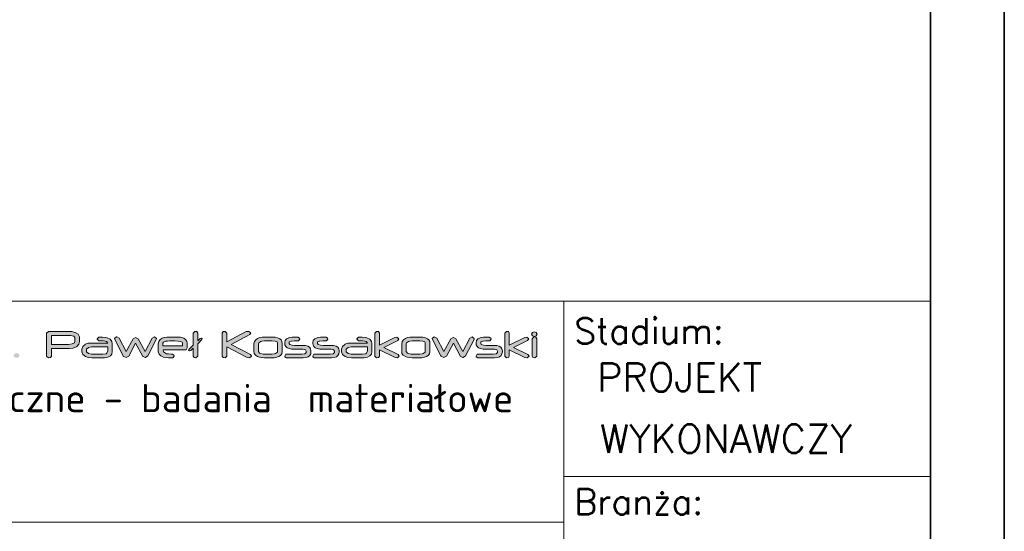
# Model space of a CAD drawing. Header units: millimetres. Extents: x -176817 to 571382, y -58489 to 156123.
# Tile 88 of 256: x -143953 to -142618, y 91809 to 92503. Entities that reach past the tile are written whole.
import ezdxf
from ezdxf.enums import TextEntityAlignment as Align

# ---------------------------------------------------------------- set-up
doc = ezdxf.new("R2010")
doc.units = ezdxf.units.MM
doc.header["$LTSCALE"] = 0.2
doc.layers.get('0').update_dxf_attribs({"lineweight": 13})
for name, color, linetype, lineweight in [('-AAA Kontur', 7, 'Continuous', 35), ('Prz', 5, 'Continuous', 13), ('SIATKA', 5, 'Continuous', 13), ('TABELA', 7, 'Continuous', 13)]:
    doc.layers.add(name, color=color, linetype=linetype, lineweight=lineweight)
doc.styles.add('Annotative', font='txt')
doc.styles.add('ROMANS', font='romans.shx')

# ---------------------------------------------------------------- blocks, each defined once
blk = doc.blocks.new('structure pro')
h = blk.add_hatch(color=7)
h.dxf.hatch_style = 1
h.paths.add_polyline_path([(739.2, 22.6), (739.7, 24.1), (741.8, 25.2), (745.2, 25.6), (748.1, 25.6), (749.3, 27.4), (749.2, 28.6), (747.4, 29.9), (747.1, 29.9), (743.8, 29.7), (741, 29.4), (738.8, 28.9), (738.3, 28.6), (736, 27.2), (734.6, 25.2), (734.1, 22.6), (734.1, 8.3), (734.1, 7.8), (735.9, 6.3), (738.2, 6.5), (739.2, 8.3)])
h.paths.add_polyline_path([(553.3, 43.3), (550.3, 45.3), (549.9, 45.3), (544.2, 45.2), (539.6, 44.6), (536, 43.6), (535.1, 43.4), (531.2, 41), (528.9, 37.6), (528.1, 33.2), (528.1, 9.5), (528.2, 8.4), (531.2, 6.2), (535, 6.5), (536.7, 9.4), (536.7, 33.2), (537.6, 35.8), (540.9, 37.6), (546.6, 38.2), (551.4, 38.3), (553.5, 41.3)])
h.paths.add_polyline_path([(115.8, 43.3), (112.8, 45.3), (112.4, 45.3), (106.8, 45.2), (102.1, 44.6), (98.5, 43.6), (97.7, 43.4), (93.8, 41), (91.4, 37.6), (90.6, 33.2), (90.6, 9.5), (90.7, 8.4), (93.7, 6.2), (97.4, 6.5), (99.2, 9.4), (99.2, 33.2), (100.1, 35.8), (103.5, 37.6), (109.2, 38.2), (113.9, 38.3), (116, 41.3)])
h.paths.add_polyline_path([(1436.8, 35.1), (1434.6, 35.7), (1432.3, 35.1), (1431.2, 33.1), (1432.3, 31.1), (1434.6, 30.5), (1436.8, 31.1), (1437.9, 33.1)])
h.paths.add_polyline_path([(1436.1, 29.7), (1433.9, 30), (1432, 28), (1432, 8.3), (1433, 6.6), (1435.3, 6.3), (1437.2, 8.3), (1437.2, 28)])
h.paths.add_polyline_path([(1405.3, 36.1), (1403.1, 36.2), (1401.2, 34.3), (1401.2, 8.3), (1403.1, 6.3), (1405.3, 6.6), (1406.3, 8.3), (1406.3, 15.5), (1424, 6.6), (1426.5, 6.3), (1428.6, 8.1), (1427.3, 10), (1411.1, 18.1), (1426.9, 26.1), (1428.3, 27.9), (1426.1, 29.7), (1423.7, 29.5), (1406.3, 20.8), (1406.3, 34.3)])
h.paths.add_polyline_path([(1385.4, 28.6), (1383.6, 29.9), (1380.4, 29.8), (1377.9, 29.7), (1377.1, 29.7), (1374.5, 29.4), (1373.4, 29), (1370.7, 27.9), (1369.1, 26.1), (1368.7, 23.9), (1368.7, 22.6), (1368.8, 21), (1369.8, 19.2), (1371.3, 17.8), (1373.6, 16.9), (1376.6, 16.3), (1380.2, 16.1), (1388.6, 16.1), (1389.1, 16.1), (1392.1, 15.5), (1393, 14), (1393, 13.1), (1392.9, 12.5), (1391.4, 11.1), (1388.2, 10.7), (1370.7, 10.7), (1369.8, 10.5), (1368.7, 8.3), (1368.8, 7.7), (1370.7, 6.3), (1388.1, 6.3), (1389.6, 6.4), (1392.8, 6.8), (1395.2, 7.7), (1397, 9), (1398, 10.8), (1398.4, 13.1), (1398.4, 14.2), (1398.4, 14.4), (1398, 16.6), (1396.8, 18.3), (1394.9, 19.5), (1392.2, 20.2), (1388.9, 20.5), (1380.3, 20.5), (1377.1, 20.7), (1374.6, 21.4), (1373.9, 22.6), (1373.9, 23.9), (1373.9, 24.3), (1376.4, 25.4), (1376.7, 25.4), (1379.9, 25.5), (1383.6, 25.5), (1384.2, 25.6), (1385.6, 27.4)])
h.paths.add_polyline_path([(1324.3, 28.8), (1321.5, 30), (1321.5, 30), (1319.2, 28.3), (1319.5, 27.1), (1328.8, 8.5), (1329.1, 8.1), (1332.1, 6.7), (1332.4, 6.7), (1335.2, 8.4), (1343, 22.8), (1350.6, 8.5), (1350.7, 8.3), (1353.7, 6.8), (1354, 6.8), (1356.8, 8.5), (1366.4, 27.1), (1366.7, 28.3), (1366.7, 28.4), (1364.3, 30), (1361.6, 28.8), (1353.7, 13.5), (1345.9, 27.8), (1345.9, 27.9), (1343, 29.5), (1342.8, 29.5), (1340, 27.8), (1332.2, 13.5)])
h.paths.add_polyline_path([(1308.6, 29.7), (1305.1, 29.9), (1296.5, 29.9), (1294, 29.7), (1291.2, 29.2), (1288.8, 28.3), (1286.6, 26.9), (1285.1, 24.8), (1284.6, 22.4), (1284.6, 13.6), (1284.9, 11.4), (1286.4, 9.4), (1288.8, 7.8), (1290.8, 7.1), (1293.6, 6.6), (1296.5, 6.3), (1305.1, 6.3), (1307.5, 6.5), (1310.3, 7), (1312.6, 7.8), (1314.6, 9), (1316, 11.1), (1316.6, 13.6), (1316.6, 22.4), (1316.6, 22.4), (1316.3, 24.7), (1315.3, 26.6), (1313.7, 28), (1311.5, 29)])
h.paths.add_polyline_path([(1296.6, 25.5), (1305, 25.5), (1308.4, 25.2), (1310.6, 24.3), (1311.3, 22.8), (1311.3, 13.6), (1311.2, 12.9), (1308.8, 11.3), (1307.8, 11.1), (1305, 10.7), (1296.6, 10.7), (1295.1, 10.7), (1292.4, 11.2), (1291, 11.8), (1289.7, 13.6), (1289.7, 22.4), (1290, 23.4), (1292.3, 25), (1293.7, 25.3)], flags=16)
h.paths.add_polyline_path([(1258.5, 36.1), (1256.3, 36.2), (1254.4, 34.3), (1254.4, 8.3), (1256.3, 6.3), (1258.5, 6.6), (1259.5, 8.3), (1259.5, 15.5), (1277.2, 6.6), (1279.7, 6.3), (1281.8, 8.1), (1280.5, 10), (1264.3, 18.1), (1280.2, 26.1), (1281.5, 27.9), (1279.3, 29.7), (1276.9, 29.5), (1259.5, 20.8), (1259.5, 34.3)])
h.paths.add_polyline_path([(1240.1, 29.7), (1235.9, 29.9), (1233.9, 27.9), (1233.9, 27.6), (1235.9, 25.5), (1237, 25.5), (1237.3, 25.5), (1238.1, 25.6), (1238.8, 25.6), (1240.6, 25.5), (1244.3, 24.8), (1245.8, 23.1), (1227.5, 23.1), (1223.6, 22.8), (1220.5, 21.7), (1220.3, 21.6), (1217.6, 19.3), (1216.7, 16.2), (1216.7, 13.2), (1216.7, 13), (1217.7, 10.1), (1220.7, 7.8), (1223.9, 6.7), (1227.7, 6.3), (1240.3, 6.3), (1242.1, 6.4), (1246, 7), (1248.7, 8.5), (1250.4, 10.6), (1250.9, 13.4), (1250.9, 22.7), (1250.5, 25), (1248.7, 27.4), (1245.3, 29), (1243.6, 29.4)])
h.paths.add_polyline_path([(1240.4, 10.7), (1227.5, 10.7), (1224.2, 11.2), (1221.9, 13.3), (1221.9, 16.2), (1224.1, 18.2), (1227.5, 18.8), (1245.8, 18.8), (1245.8, 17.9), (1245.8, 16.7), (1245.8, 15.5), (1245.8, 14.7), (1245.8, 14.1), (1244.3, 11.3), (1244.1, 11.1)], flags=16)
h.paths.add_polyline_path([(1200.9, 28.6), (1199.1, 29.9), (1196, 29.8), (1193.5, 29.7), (1192.7, 29.7), (1190, 29.4), (1188.9, 29), (1186.3, 27.9), (1184.7, 26.1), (1184.2, 23.9), (1184.2, 22.6), (1184.4, 21), (1185.3, 19.2), (1186.9, 17.8), (1189.1, 16.9), (1192.1, 16.3), (1195.7, 16.1), (1204.1, 16.1), (1204.6, 16.1), (1207.6, 15.5), (1208.5, 14), (1208.5, 13.1), (1208.5, 12.5), (1207, 11.1), (1203.7, 10.7), (1186.2, 10.7), (1185.3, 10.5), (1184.3, 8.3), (1184.3, 7.7), (1186.2, 6.3), (1203.7, 6.3), (1205.2, 6.4), (1208.3, 6.8), (1210.8, 7.7), (1212.5, 9), (1213.6, 10.8), (1214, 13.1), (1214, 14.2), (1214, 14.4), (1213.5, 16.6), (1212.3, 18.3), (1210.4, 19.5), (1207.7, 20.2), (1204.4, 20.5), (1195.8, 20.5), (1192.7, 20.7), (1190.2, 21.4), (1189.4, 22.6), (1189.4, 23.9), (1189.4, 24.3), (1191.9, 25.4), (1192.2, 25.4), (1195.4, 25.5), (1199.1, 25.5), (1199.7, 25.6), (1201.1, 27.4)])
h.paths.add_polyline_path([(1169.1, 28.6), (1167.3, 29.9), (1164.2, 29.8), (1161.6, 29.7), (1160.9, 29.7), (1158.2, 29.4), (1157.1, 29), (1154.4, 27.9), (1152.8, 26.1), (1152.4, 23.9), (1152.4, 22.6), (1152.5, 21), (1153.5, 19.2), (1155, 17.8), (1157.3, 16.9), (1160.2, 16.3), (1163.9, 16.1), (1172.3, 16.1), (1172.7, 16.1), (1175.7, 15.5), (1176.7, 14), (1176.7, 13.1), (1176.6, 12.5), (1175.2, 11.1), (1171.9, 10.7), (1154.3, 10.7), (1153.5, 10.5), (1152.5, 8.3), (1152.5, 7.7), (1154.3, 6.3), (1171.9, 6.3), (1173.3, 6.4), (1176.5, 6.8), (1178.9, 7.7), (1180.7, 9), (1181.8, 10.8), (1182.1, 13.1), (1182.1, 14.2), (1182.1, 14.4), (1181.7, 16.6), (1180.5, 18.3), (1178.6, 19.5), (1175.9, 20.2), (1172.6, 20.5), (1163.9, 20.5), (1160.8, 20.7), (1158.3, 21.4), (1157.5, 22.6), (1157.5, 23.9), (1157.6, 24.3), (1160.1, 25.4), (1160.4, 25.4), (1163.6, 25.5), (1167.3, 25.5), (1167.9, 25.6), (1169.3, 27.4)])
h.paths.add_polyline_path([(1141.6, 29.7), (1138.2, 29.9), (1129.5, 29.9), (1127, 29.7), (1124.2, 29.2), (1121.8, 28.3), (1119.6, 26.9), (1118.1, 24.8), (1117.6, 22.4), (1117.6, 13.6), (1118, 11.4), (1119.4, 9.4), (1121.8, 7.8), (1123.9, 7.1), (1126.6, 6.6), (1129.5, 6.3), (1138.2, 6.3), (1140.5, 6.5), (1143.3, 7), (1145.6, 7.8), (1147.6, 9), (1149.1, 11.1), (1149.6, 13.6), (1149.6, 22.4), (1149.6, 22.4), (1149.2, 24.7), (1148.3, 26.6), (1146.7, 28), (1144.4, 29)])
h.paths.add_polyline_path([(1129.6, 25.5), (1138, 25.5), (1141.5, 25.2), (1143.7, 24.3), (1144.4, 22.8), (1144.4, 13.6), (1144.1, 12.9), (1141.9, 11.3), (1140.8, 11.1), (1138, 10.7), (1129.6, 10.7), (1128.1, 10.7), (1125.4, 11.2), (1123.9, 11.8), (1122.8, 13.6), (1122.8, 22.4), (1123, 23.4), (1125.4, 25), (1126.7, 25.3)], flags=16)
h.paths.add_polyline_path([(1087, 34.3), (1085, 36.2), (1082.7, 36.1), (1081.6, 34.3), (1081.6, 8.3), (1082.7, 6.6), (1085, 6.3), (1087, 8.3), (1087, 18.7), (1109.8, 6.7), (1112.6, 6.3), (1114.8, 8.1), (1113.6, 10), (1091.7, 21.6), (1112.8, 32.7), (1114.1, 34.5), (1111.9, 36.2), (1108.9, 36), (1087, 24.3)])
h.paths.add_polyline_path([(1052.9, 36.1), (1050.7, 36.2), (1048.8, 34.3), (1048.8, 20.6), (1044.1, 15.9), (1043.6, 15.1), (1044.6, 14.4), (1046.1, 14.7), (1048.8, 17.3), (1048.8, 8.3), (1049.9, 6.6), (1052.1, 6.3), (1054, 8.3), (1054, 22.3), (1058.8, 27), (1059.2, 27.8), (1058.2, 28.6), (1056.8, 28.3), (1054, 25.6), (1054, 34.3)])
h.paths.add_polyline_path([(1034.7, 29.7), (1031.5, 29.9), (1021.9, 29.9), (1019, 29.7), (1016.2, 29.3), (1013.9, 28.5), (1011.6, 27), (1010, 25), (1009.5, 22.4), (1009.5, 13.8), (1009.5, 13.1), (1010.4, 10.7), (1012.3, 8.5), (1013.1, 8.1), (1015.4, 7.1), (1018.6, 6.6), (1021.1, 6.4), (1022.3, 6.4), (1025.4, 6.3), (1026, 6.4), (1027.3, 8.3), (1027.2, 9.4), (1025.4, 10.7), (1023.9, 10.7), (1021.2, 10.8), (1018.8, 11.1), (1017.5, 11.5), (1015.5, 13), (1014.9, 15.5), (1014.9, 15.6), (1040.5, 15.6), (1040.9, 15.6), (1042, 17.7), (1042, 23.4), (1041.8, 24.7), (1040.6, 26.9), (1038.3, 28.6), (1037.2, 29)])
h.paths.add_polyline_path([(1022.7, 25.6), (1026.4, 25.6), (1028.1, 25.6), (1031.9, 25.3), (1034.7, 24.9), (1036.4, 24), (1036.9, 23), (1036.9, 20.1), (1014.7, 20.1), (1014.7, 22.8), (1015.2, 24), (1017.9, 25.2), (1019.9, 25.4)], flags=16)
h.paths.add_polyline_path([(965.2, 28.8), (962.5, 30), (962.4, 30), (960, 28.3), (960.4, 27.1), (969.8, 8.5), (969.9, 8.1), (973, 6.7), (973.3, 6.7), (976.1, 8.4), (983.8, 22.8), (991.5, 8.5), (991.5, 8.3), (994.5, 6.8), (994.9, 6.8), (997.7, 8.5), (1007.2, 27.1), (1007.6, 28.3), (1007.6, 28.4), (1005.2, 30), (1002.5, 28.8), (994.5, 13.5), (986.8, 27.8), (986.7, 27.9), (983.8, 29.5), (983.7, 29.5), (980.9, 27.8), (973.2, 13.5)])
h.paths.add_polyline_path([(946.6, 29.7), (942.4, 29.9), (940.4, 27.9), (940.4, 27.6), (942.4, 25.5), (943.6, 25.5), (943.8, 25.5), (944.6, 25.6), (945.4, 25.6), (947.1, 25.5), (950.9, 24.8), (952.3, 23.1), (934, 23.1), (930.2, 22.8), (927, 21.7), (926.8, 21.6), (924.1, 19.3), (923.2, 16.2), (923.2, 13.2), (923.2, 13), (924.2, 10.1), (927.2, 7.8), (930.4, 6.7), (934.2, 6.3), (946.8, 6.3), (948.7, 6.4), (952.5, 7), (955.3, 8.5), (956.9, 10.6), (957.5, 13.4), (957.5, 22.7), (957.1, 25), (955.2, 27.4), (951.8, 29), (950.1, 29.4)])
h.paths.add_polyline_path([(946.9, 10.7), (934, 10.7), (930.7, 11.2), (928.4, 13.3), (928.4, 16.2), (930.6, 18.2), (934, 18.8), (952.3, 18.8), (952.3, 17.9), (952.3, 16.7), (952.3, 15.5), (952.3, 14.7), (952.3, 14.1), (950.9, 11.3), (950.6, 11.1)], flags=16)
h.paths.add_polyline_path([(911.8, 36), (907.9, 36.2), (885.3, 36.2), (883.3, 34.3), (883.3, 8.3), (885.3, 6.3), (887.6, 6.6), (888.8, 8.3), (888.8, 17), (907.7, 17), (909.1, 17.1), (912.8, 17.5), (916, 18.5), (917.4, 19.2), (919.7, 21.7), (920.5, 25), (920.5, 29.6), (920.4, 30.3), (919, 33), (915.7, 34.9), (915.1, 35.2)])
h.paths.add_polyline_path([(888.8, 31.8), (908, 31.8), (910.4, 31.7), (913.9, 30.8), (915, 29.2), (915, 25.1), (914.6, 23.5), (912.3, 22.1), (908, 21.5), (888.8, 21.5)], flags=16)
h.paths.add_polyline_path([(851.5, 11.1), (852.6, 9.1), (851.5, 7), (849.2, 6.4), (847, 7), (845.9, 9.1), (847, 11.1), (849.2, 11.7)])
h.paths.add_polyline_path([(828.3, 38.5), (827.3, 38.7), (825.6, 38.1), (824.7, 36.4), (825.6, 34.8), (827.4, 34.2), (829.1, 34.9), (830, 36.4), (829.8, 37.4), (829.2, 38.1)])
h.paths.add_polyline_path([(842.5, 28.4), (840.8, 29.1), (838.9, 28.5), (812.4, 11.3), (811, 9.2), (812.2, 7), (814.6, 6.3), (841.7, 6.3), (841.8, 6.3), (843.7, 8.5), (843.7, 8.7), (841.7, 10.7), (820.2, 10.8), (842.5, 25.3), (843.1, 26.7)])
h.paths.add_polyline_path([(801, 29.6), (796.5, 29.9), (788, 29.9), (785, 29.7), (781.1, 29), (778.4, 27.7), (776.7, 25.7), (776.2, 23.1), (776.2, 8.3), (777.2, 6.6), (779.4, 6.3), (781.4, 8.3), (781.4, 23.2), (781.4, 23.4), (783.9, 25.3), (785.3, 25.4), (787.6, 25.5), (796.5, 25.5), (799, 25.5), (800.4, 25.3), (800.8, 25.3), (803, 23.2), (803, 8.3), (804.1, 6.6), (806.3, 6.3), (808.2, 8.3), (808.2, 23.2), (808, 24.8), (806.8, 27.1), (804.5, 28.6)])
h.paths.add_polyline_path([(771.8, 35.1), (769.5, 35.7), (767.2, 35.1), (766.1, 33.1), (767.2, 31.1), (769.5, 30.5), (771.8, 31.1), (772.9, 33.1)])
h.paths.add_polyline_path([(771.2, 29.7), (769, 30), (767, 28), (767, 8.3), (768, 6.6), (770.2, 6.3), (772.2, 8.3), (772.2, 28)])
h.paths.add_polyline_path([(730, 36), (727.8, 36.2), (725.8, 34.3), (725.8, 29.7), (710.5, 29.7), (706.8, 29.5), (703.2, 28.6), (700.6, 27.2), (698.9, 25.1), (698.2, 22.4), (698.1, 20.1), (698.1, 16.1), (698.2, 13), (698.5, 11.2), (699.9, 9.1), (702.4, 7.6), (706, 6.7), (710.5, 6.3), (718.4, 6.3), (719.5, 6.4), (723.2, 6.8), (726.4, 7.8), (727.5, 8.4), (730.2, 10.7), (731, 13.6), (731, 34.3)])
h.paths.add_polyline_path([(717.9, 10.7), (710.5, 10.7), (709.4, 10.7), (706.1, 11), (705, 11.4), (703.4, 14), (703.4, 22.3), (703.7, 23.4), (705.9, 24.9), (710.3, 25.3), (725.8, 25.3), (725.8, 13.7), (725.2, 12.2), (722.6, 11.1)], flags=16)
h.paths.add_polyline_path([(598.2, 45), (592.4, 45.3), (578.1, 45.3), (573.8, 45.2), (569.2, 44.3), (565.2, 42.7), (561.5, 40.4), (559, 37), (558.1, 32.8), (558.1, 18.4), (558.8, 14.7), (561.1, 11.3), (565.3, 8.6), (568.6, 7.5), (573.2, 6.5), (578.1, 6.2), (592.4, 6.2), (596.3, 6.3), (601.1, 7.1), (604.9, 8.6), (608.1, 10.7), (610.7, 14.1), (611.5, 18.4), (611.5, 32.8), (611.5, 33), (610.9, 36.8), (609.4, 39.9), (606.7, 42.3), (603, 44)])
h.paths.add_polyline_path([(578.2, 38.1), (592.2, 38.1), (597.9, 37.6), (601.6, 36.1), (602.8, 33.4), (602.8, 18.4), (602.5, 17), (598.6, 14.4), (596.9, 13.9), (592.2, 13.4), (578.2, 13.4), (575.7, 13.5), (571.3, 14.3), (568.9, 15.3), (566.8, 18.4), (566.8, 32.8), (567.2, 34.6), (571.1, 37.1), (573.3, 37.7)], flags=16)
h.paths.add_polyline_path([(509, 45.1), (502.8, 45.3), (489.1, 45.3), (484.5, 45.2), (479.7, 44.6), (476.2, 43.6), (472.7, 41.6), (470.3, 38.1), (469.4, 33.8), (469.4, -1.4), (469.6, -2.4), (472.6, -4.7), (476.3, -4.3), (478.1, -1.4), (478.1, 6.5), (504.9, 6.5), (510.1, 6.8), (514.9, 7.8), (518.7, 9.4), (521.4, 11.8), (523, 14.9), (523.6, 18.6), (523.6, 33.8), (523.5, 34.6), (522.8, 37.8), (520.9, 40.6), (518.1, 42.7), (514.1, 44.2)])
h.paths.add_polyline_path([(504.9, 13.7), (478.1, 13.7), (478.1, 33.5), (478.1, 33.9), (479.5, 36.3), (483.3, 37.7), (489.5, 38.1), (502.9, 38.1), (506.1, 38.1), (510.1, 37.8), (512.9, 36.8), (514.9, 33.8), (514.9, 18.5), (513.9, 16.1), (510.7, 14.3)], flags=16)
h.paths.add_polyline_path([(405.2, 45), (400.1, 45.4), (384, 45.4), (379.3, 45.2), (374.6, 44.4), (370.7, 43.1), (366.8, 40.6), (364.2, 37.2), (363.3, 33), (363.3, 18.6), (363.4, 17.5), (364.9, 13.4), (368.1, 9.8), (369.3, 9.1), (373.3, 7.5), (378.6, 6.5), (382.8, 6.3), (384.7, 6.2), (389.9, 6.2), (390.9, 6.3), (393.1, 9.4), (392.8, 11.3), (389.9, 13.4), (387.4, 13.5), (383, 13.6), (378.8, 14.1), (376.8, 14.8), (373.4, 17.3), (372.2, 21.3), (372.2, 21.6), (415.1, 21.6), (415.6, 21.6), (417.5, 25.1), (417.5, 34.6), (417.3, 36.8), (415.2, 40.4), (411.3, 43.2), (409.6, 43.9)])
h.paths.add_polyline_path([(385.4, 38.2), (391.6, 38.3), (394.2, 38.2), (400.7, 37.8), (405.4, 37), (408.2, 35.7), (409.1, 33.8), (409.1, 29.1), (372, 29.1), (372, 33.5), (372.8, 35.6), (377.4, 37.6), (380.7, 38)], flags=16)
edge = h.paths.add_edge_path()
edge.add_line((357.7, 38.3), (359.9, 41.3))
edge.add_line((359.9, 41.3), (359.6, 43.3))
edge.add_line((359.6, 43.3), (356.7, 45.3))
edge.add_line((356.7, 45.3), (356.2, 45.3))
edge.add_line((356.2, 45.3), (350.6, 45.2))
edge.add_line((350.6, 45.2), (345.9, 44.6))
edge.add_line((345.9, 44.6), (342.3, 43.6))
edge.add_line((342.3, 43.6), (341.5, 43.4))
edge.add_line((341.5, 43.4), (337.6, 41))
edge.add_line((337.6, 41), (335.2, 37.6))
edge.add_line((335.2, 37.6), (334.4, 33.2))
edge.add_line((334.4, 33.2), (334.4, 9.5))
edge.add_line((334.4, 9.5), (334.6, 8.4))
edge.add_line((334.6, 8.4), (337.5, 6.2))
edge.add_line((337.5, 6.2), (341.2, 6.5))
edge.add_line((341.2, 6.5), (343.1, 9.4))
edge.add_line((343.1, 9.4), (343.1, 33.2))
edge.add_line((343.1, 33.2), (344, 35.8))
edge.add_line((344, 35.8), (347.2, 37.6))
edge.add_line((347.2, 37.6), (352.9, 38.2))
edge.add_line((352.9, 38.2), (357.7, 38.3))
edge.add_line((357.7, 38.3), (352.9, 38.2))
h.paths.add_polyline_path([(281.7, 45.1), (278, 45.3), (277, 45.3), (274.8, 42.1), (274.8, 17.9), (274.9, 16.9), (275.6, 13.6), (277.5, 10.9), (280.5, 8.9), (284.6, 7.4), (289.7, 6.5), (295.8, 6.2), (299.9, 6.2), (300.2, 6.1), (302.7, 6.1), (304.5, 6.1), (305.2, 6.1), (311.7, 6.3), (317.1, 7.1), (321.6, 8.3), (325.1, 10), (327.5, 12.2), (329, 14.8), (329.5, 17.9), (329.5, 42.1), (329.4, 43.3), (326.3, 45.3), (322.5, 45.1), (320.7, 42.1), (320.7, 17.8), (320.7, 17.2), (319, 15.1), (315, 13.9), (308.6, 13.4), (295.8, 13.4), (293.7, 13.5), (288, 14.1), (284.6, 15.6), (283.4, 17.9), (283.4, 42.1)])
h.paths.add_polyline_path([(252.2, 55.7), (248.5, 56), (247.5, 55.9), (245.3, 52.7), (245.3, 45), (242.5, 45), (241, 44.8), (238.9, 41.5), (241, 38.1), (242.5, 38), (245.3, 37.9), (245.3, 9.4), (247, 6.5), (250.7, 6.2), (251.8, 6.3), (253.9, 9.4), (253.9, 37.9), (267.5, 37.9), (268.6, 38), (270.8, 41), (270.5, 42.9), (267.5, 45), (253.9, 45), (253.9, 52.7)])
h.paths.add_polyline_path([(236.1, 43.3), (232.9, 45.3), (198.7, 45.3), (194.2, 45.2), (189.2, 44.2), (185.3, 42.6), (182.6, 40.3), (180.9, 37.2), (180.4, 33.5), (180.4, 18.1), (181.1, 13.9), (183.4, 10.4), (187.4, 8), (190.2, 7.1), (194.8, 6.4), (200.6, 6.2), (232.5, 6.2), (234.4, 6.5), (236.4, 9.4), (236.2, 11.3), (233.2, 13.4), (200.8, 13.4), (199, 13.5), (193.4, 14.2), (190.1, 15.8), (189, 18.5), (189, 33.8), (190, 36), (193.4, 37.6), (199.4, 38.1), (232.9, 38.1), (234.4, 38.3), (236.3, 41.7)])
h.paths.add_polyline_path([(127.9, 45.1), (124.2, 45.3), (123.2, 45.3), (121, 42.1), (121, 17.9), (121, 16.9), (121.8, 13.6), (123.7, 10.9), (126.7, 8.9), (130.7, 7.4), (135.8, 6.5), (141.9, 6.2), (146, 6.2), (146.3, 6.1), (148.9, 6.1), (150.7, 6.1), (151.4, 6.1), (157.8, 6.3), (163.3, 7.1), (167.8, 8.3), (171.2, 10), (173.7, 12.2), (175.2, 14.8), (175.6, 17.9), (175.6, 42.1), (175.6, 43.3), (172.4, 45.3), (168.7, 45.1), (166.9, 42.1), (166.9, 17.8), (166.9, 17.2), (165.2, 15.1), (161.2, 13.9), (154.8, 13.4), (141.9, 13.4), (139.9, 13.5), (134.2, 14.1), (130.7, 15.6), (129.6, 17.9), (129.6, 42.1)])
h.paths.add_polyline_path([(69.3, 55.7), (65.6, 56), (64.6, 55.9), (62.5, 52.7), (62.5, 45), (59.7, 45), (58.1, 44.8), (56.1, 41.5), (58.1, 38.1), (59.7, 38), (62.5, 37.9), (62.5, 9.4), (64.2, 6.5), (67.9, 6.2), (68.9, 6.3), (71.1, 9.4), (71.1, 37.9), (84.7, 37.9), (85.8, 38), (87.9, 41), (87.7, 42.9), (84.7, 45), (71.1, 45), (71.1, 52.7)])
h.paths.add_polyline_path([(31.7, 43.3), (28.8, 45.3), (23.5, 45.3), (19.3, 45.2), (18, 45.1), (13.6, 44.5), (11.7, 44), (7.4, 42.1), (4.7, 39.1), (3.8, 35.3), (3.8, 33.2), (4.2, 30.5), (5.7, 27.6), (8.3, 25.3), (12.1, 23.7), (17.1, 22.8), (23.2, 22.4), (37.2, 22.4), (37.9, 22.4), (42.9, 21.5), (44.5, 18.8), (44.5, 17.4), (44.4, 16.4), (41.9, 14.2), (36.4, 13.4), (7.3, 13.4), (5.7, 13.1), (4, 9.4), (4.2, 8.4), (7.3, 6.2), (36.4, 6.2), (38.8, 6.3), (44.1, 6.9), (48.2, 8.4), (51.1, 10.7), (52.9, 13.6), (53.5, 17.4), (53.5, 19.2), (53.5, 19.5), (52.7, 23.2), (50.8, 26), (47.6, 28.1), (43.2, 29.4), (37.5, 29.8), (23.2, 29.8), (18, 30), (13.9, 31.2), (12.5, 33.3), (12.5, 35.3), (12.6, 36.1), (16.7, 38), (17.3, 38), (22.6, 38.1), (28.8, 38.1), (29.8, 38.2), (32, 41.3)])
edge = h.paths.add_edge_path()
edge.add_line((748.1, 25.6), (745.2, 25.6))
edge.add_line((551.4, 38.3), (546.6, 38.2))
edge.add_line((113.9, 38.3), (109.2, 38.2))
at = {"color": 7, "lineweight": 0}
for p, q in [((885.3, 36.2), (883.3, 34.3)), ((883.3, 34.3), (883.3, 8.3)), ((907.9, 36.2), (885.3, 36.2)), ((911.8, 36), (907.9, 36.2)), ((915.1, 35.2), (911.8, 36)), ((915.7, 34.9), (915.1, 35.2)), ((919, 33), (915.7, 34.9)), ((1050.7, 36.2), (1048.8, 34.3)), ((1048.8, 34.3), (1048.8, 20.6)), ((1052.9, 36.1), (1050.7, 36.2)), ((1054, 34.3), (1052.9, 36.1)), ((1054, 25.6), (1054, 34.3)), ((1082.7, 36.1), (1081.6, 34.3)), ((1081.6, 34.3), (1081.6, 8.3)), ((1085, 36.2), (1082.7, 36.1)), ((1087, 34.3), (1085, 36.2)), ((1108.9, 36), (1087, 24.3)), ((1087, 24.3), (1087, 34.3)), ((1111.9, 36.2), (1108.9, 36)), ((1114.1, 34.5), (1111.9, 36.2)), ((1112.8, 32.7), (1114.1, 34.5)), ((1256.3, 36.2), (1254.4, 34.3)), ((1254.4, 34.3), (1254.4, 8.3)), ((1258.5, 36.1), (1256.3, 36.2)), ((1259.5, 34.3), (1258.5, 36.1)), ((1259.5, 20.8), (1259.5, 34.3)), ((1403.1, 36.2), (1401.2, 34.3)), ((1401.2, 34.3), (1401.2, 8.3)), ((1405.3, 36.1), (1403.1, 36.2)), ((1406.3, 34.3), (1405.3, 36.1)), ((1406.3, 20.8), (1406.3, 34.3)), ((1432.3, 35.1), (1431.2, 33.1)), ((1434.6, 35.7), (1432.3, 35.1)), ((1436.8, 35.1), (1434.6, 35.7)), ((1437.9, 33.1), (1436.8, 35.1)), ((888.8, 21.5), (888.8, 31.8)), ((888.8, 31.8), (908, 31.8)), ((908, 31.8), (910.4, 31.7)), ((910.4, 31.7), (913.9, 30.8)), ((914.6, 23.5), (912.3, 22.1)), ((913.9, 30.8), (915, 29.2)), ((915, 25.1), (914.6, 23.5)), ((915, 29.2), (915, 25.1)), ((920.4, 30.3), (919, 33)), ((919.7, 21.7), (920.5, 25)), ((920.5, 29.6), (920.4, 30.3)), ((920.5, 25), (920.5, 29.6)), ((930.2, 22.8), (927, 21.7)), ((934, 23.1), (930.2, 22.8)), ((952.3, 23.1), (934, 23.1)), ((934, 23.1), (934, 23.1)), ((942.4, 29.9), (940.4, 27.9)), ((940.4, 27.9), (940.4, 27.6)), ((940.4, 27.6), (942.4, 25.5)), ((946.6, 29.7), (942.4, 29.9)), ((942.4, 25.5), (943.6, 25.5)), ((943.6, 25.5), (943.8, 25.5)), ((943.8, 25.5), (944.6, 25.6)), ((944.6, 25.6), (945.4, 25.6)), ((945.4, 25.6), (947.1, 25.5)), ((950.1, 29.4), (946.6, 29.7)), ((947.1, 25.5), (950.9, 24.8)), ((951.8, 29), (950.1, 29.4)), ((950.9, 24.8), (952.3, 23.1)), ((955.2, 27.4), (951.8, 29)), ((957.1, 25), (955.2, 27.4)), ((957.5, 22.7), (957.1, 25)), ((957.5, 13.4), (957.5, 22.7)), ((962.4, 30), (960, 28.3)), ((960, 28.3), (960.4, 27.1)), ((960.4, 27.1), (969.8, 8.5)), ((962.5, 30), (962.4, 30)), ((965.2, 28.8), (962.5, 30)), ((973.2, 13.5), (965.2, 28.8)), ((980.9, 27.8), (973.2, 13.5)), ((976.1, 8.4), (983.8, 22.8)), ((983.7, 29.5), (980.9, 27.8)), ((983.8, 29.5), (983.7, 29.5)), ((986.7, 27.9), (983.8, 29.5)), ((983.8, 22.8), (991.5, 8.5)), ((986.8, 27.8), (986.7, 27.9)), ((994.5, 13.5), (986.8, 27.8)), ((1002.5, 28.8), (994.5, 13.5)), ((997.7, 8.5), (1007.2, 27.1)), ((1005.2, 30), (1002.5, 28.8)), ((1007.6, 28.4), (1005.2, 30)), ((1007.2, 27.1), (1007.6, 28.3)), ((1007.6, 28.3), (1007.6, 28.4)), ((1010, 25), (1009.5, 22.4)), ((1009.5, 22.4), (1009.5, 13.8)), ((1011.6, 27), (1010, 25)), ((1013.9, 28.5), (1011.6, 27)), ((1016.2, 29.3), (1013.9, 28.5)), ((1014.7, 22.8), (1015.2, 24)), ((1014.7, 20.1), (1014.7, 22.8)), ((1015.2, 24), (1017.9, 25.2)), ((1019, 29.7), (1016.2, 29.3)), ((1017.9, 25.2), (1019.9, 25.4)), ((1021.9, 29.9), (1019, 29.7)), ((1019.9, 25.4), (1022.7, 25.6)), ((1031.5, 29.9), (1021.9, 29.9)), ((1022.7, 25.6), (1026.4, 25.6)), ((1026.4, 25.6), (1028.1, 25.6)), ((1028.1, 25.6), (1031.9, 25.3)), ((1034.7, 29.7), (1031.5, 29.9)), ((1031.9, 25.3), (1034.7, 24.9)), ((1037.2, 29), (1034.7, 29.7)), ((1034.7, 24.9), (1036.4, 24)), ((1036.4, 24), (1036.9, 23)), ((1036.9, 23), (1036.9, 20.1)), ((1038.3, 28.6), (1037.2, 29)), ((1040.6, 26.9), (1038.3, 28.6)), ((1041.8, 24.7), (1040.6, 26.9)), ((1042, 23.4), (1041.8, 24.7)), ((1042, 17.7), (1042, 23.4)), ((1056.8, 28.3), (1054, 25.6)), ((1054, 22.3), (1058.8, 27)), ((1054, 8.3), (1054, 22.3)), ((1058.2, 28.6), (1056.8, 28.3)), ((1059.2, 27.8), (1058.2, 28.6)), ((1058.8, 27), (1059.2, 27.8)), ((1091.7, 21.6), (1112.8, 32.7)), ((1118.1, 24.8), (1117.6, 22.4)), ((1117.6, 22.4), (1117.6, 13.6)), ((1119.6, 26.9), (1118.1, 24.8)), ((1121.8, 28.3), (1119.6, 26.9)), ((1124.2, 29.2), (1121.8, 28.3)), ((1122.8, 22.4), (1123, 23.4)), ((1122.8, 13.6), (1122.8, 22.4)), ((1123, 23.4), (1125.4, 25)), ((1127, 29.7), (1124.2, 29.2)), ((1125.4, 25), (1126.7, 25.3)), ((1126.7, 25.3), (1129.6, 25.5)), ((1129.5, 29.9), (1127, 29.7)), ((1138.2, 29.9), (1129.5, 29.9)), ((1129.6, 25.5), (1138, 25.5)), ((1138, 25.5), (1141.5, 25.2)), ((1141.6, 29.7), (1138.2, 29.9)), ((1141.5, 25.2), (1143.7, 24.3)), ((1144.4, 29), (1141.6, 29.7)), ((1143.7, 24.3), (1144.4, 22.8)), ((1146.7, 28), (1144.4, 29)), ((1144.4, 22.8), (1144.4, 13.6)), ((1148.3, 26.6), (1146.7, 28)), ((1149.2, 24.7), (1148.3, 26.6)), ((1149.6, 22.4), (1149.2, 24.7)), ((1149.6, 13.6), (1149.6, 22.4)), ((1149.6, 22.4), (1149.6, 22.4)), ((1152.8, 26.1), (1152.4, 23.9)), ((1152.4, 23.9), (1152.4, 22.6)), ((1152.4, 22.6), (1152.5, 21)), ((1154.4, 27.9), (1152.8, 26.1)), ((1157.1, 29), (1154.4, 27.9)), ((1158.2, 29.4), (1157.1, 29)), ((1157.5, 23.9), (1157.6, 24.3)), ((1157.5, 22.6), (1157.5, 23.9)), ((1158.3, 21.4), (1157.5, 22.6)), ((1157.6, 24.3), (1160.1, 25.4)), ((1160.9, 29.7), (1158.2, 29.4)), ((1160.1, 25.4), (1160.4, 25.4)), ((1160.4, 25.4), (1163.6, 25.5)), ((1161.6, 29.7), (1160.9, 29.7)), ((1164.2, 29.8), (1161.6, 29.7)), ((1163.6, 25.5), (1167.3, 25.5)), ((1167.3, 29.9), (1164.2, 29.8)), ((1169.1, 28.6), (1167.3, 29.9)), ((1167.3, 25.5), (1167.9, 25.6)), ((1167.9, 25.6), (1169.3, 27.4)), ((1169.3, 27.4), (1169.1, 28.6)), ((1184.7, 26.1), (1184.2, 23.9)), ((1184.2, 23.9), (1184.2, 22.6)), ((1184.2, 22.6), (1184.4, 21)), ((1186.3, 27.9), (1184.7, 26.1)), ((1188.9, 29), (1186.3, 27.9)), ((1190, 29.4), (1188.9, 29)), ((1189.4, 24.3), (1191.9, 25.4)), ((1189.4, 23.9), (1189.4, 24.3)), ((1189.4, 22.6), (1189.4, 23.9)), ((1190.2, 21.4), (1189.4, 22.6)), ((1192.7, 29.7), (1190, 29.4)), ((1191.9, 25.4), (1192.2, 25.4)), ((1192.2, 25.4), (1195.4, 25.5)), ((1193.5, 29.7), (1192.7, 29.7)), ((1196, 29.8), (1193.5, 29.7)), ((1195.4, 25.5), (1199.1, 25.5)), ((1199.1, 29.9), (1196, 29.8)), ((1200.9, 28.6), (1199.1, 29.9)), ((1199.1, 25.5), (1199.7, 25.6)), ((1199.7, 25.6), (1201.1, 27.4)), ((1201.1, 27.4), (1200.9, 28.6)), ((1223.6, 22.8), (1220.5, 21.7)), ((1227.5, 23.1), (1223.6, 22.8)), ((1245.8, 23.1), (1227.5, 23.1)), ((1227.5, 23.1), (1227.5, 23.1)), ((1235.9, 29.9), (1233.9, 27.9)), ((1233.9, 27.9), (1233.9, 27.6)), ((1233.9, 27.6), (1235.9, 25.5)), ((1240.1, 29.7), (1235.9, 29.9)), ((1235.9, 25.5), (1237, 25.5)), ((1237, 25.5), (1237.3, 25.5)), ((1237.3, 25.5), (1238.1, 25.6)), ((1238.1, 25.6), (1238.8, 25.6)), ((1238.8, 25.6), (1240.6, 25.5)), ((1243.6, 29.4), (1240.1, 29.7)), ((1240.6, 25.5), (1244.3, 24.8)), ((1245.3, 29), (1243.6, 29.4)), ((1244.3, 24.8), (1245.8, 23.1)), ((1248.7, 27.4), (1245.3, 29)), ((1250.5, 25), (1248.7, 27.4)), ((1250.9, 22.7), (1250.5, 25)), ((1250.9, 13.4), (1250.9, 22.7)), ((1276.9, 29.5), (1259.5, 20.8)), ((1264.3, 18.1), (1280.2, 26.1)), ((1279.3, 29.7), (1276.9, 29.5)), ((1281.5, 27.9), (1279.3, 29.7)), ((1280.2, 26.1), (1281.5, 27.9)), ((1285.1, 24.8), (1284.6, 22.4)), ((1284.6, 22.4), (1284.6, 13.6)), ((1286.6, 26.9), (1285.1, 24.8)), ((1288.8, 28.3), (1286.6, 26.9)), ((1291.2, 29.2), (1288.8, 28.3)), ((1289.7, 22.4), (1290, 23.4)), ((1289.7, 13.6), (1289.7, 22.4)), ((1290, 23.4), (1292.3, 25)), ((1294, 29.7), (1291.2, 29.2)), ((1292.3, 25), (1293.7, 25.3)), ((1293.7, 25.3), (1296.6, 25.5)), ((1296.5, 29.9), (1294, 29.7)), ((1305.1, 29.9), (1296.5, 29.9)), ((1296.6, 25.5), (1305, 25.5)), ((1305, 25.5), (1308.4, 25.2)), ((1308.6, 29.7), (1305.1, 29.9)), ((1308.4, 25.2), (1310.6, 24.3)), ((1311.5, 29), (1308.6, 29.7)), ((1310.6, 24.3), (1311.3, 22.8)), ((1311.3, 22.8), (1311.3, 13.6)), ((1313.7, 28), (1311.5, 29)), ((1315.3, 26.6), (1313.7, 28)), ((1316.3, 24.7), (1315.3, 26.6)), ((1316.6, 22.4), (1316.3, 24.7)), ((1316.6, 13.6), (1316.6, 22.4)), ((1316.6, 22.4), (1316.6, 22.4)), ((1321.5, 30), (1319.2, 28.3)), ((1319.2, 28.3), (1319.5, 27.1)), ((1319.5, 27.1), (1328.8, 8.5)), ((1321.5, 30), (1321.5, 30)), ((1324.3, 28.8), (1321.5, 30)), ((1332.2, 13.5), (1324.3, 28.8)), ((1340, 27.8), (1332.2, 13.5)), ((1335.2, 8.4), (1343, 22.8)), ((1342.8, 29.5), (1340, 27.8)), ((1343, 29.5), (1342.8, 29.5)), ((1345.9, 27.9), (1343, 29.5)), ((1343, 22.8), (1350.6, 8.5)), ((1345.9, 27.8), (1345.9, 27.9)), ((1353.7, 13.5), (1345.9, 27.8)), ((1361.6, 28.8), (1353.7, 13.5)), ((1356.8, 8.5), (1366.4, 27.1)), ((1364.3, 30), (1361.6, 28.8)), ((1366.7, 28.4), (1364.3, 30)), ((1366.4, 27.1), (1366.7, 28.3)), ((1366.7, 28.3), (1366.7, 28.4)), ((1369.1, 26.1), (1368.7, 23.9)), ((1368.7, 23.9), (1368.7, 22.6)), ((1368.7, 22.6), (1368.8, 21)), ((1370.7, 27.9), (1369.1, 26.1)), ((1373.4, 29), (1370.7, 27.9)), ((1374.5, 29.4), (1373.4, 29)), ((1373.9, 24.3), (1376.4, 25.4)), ((1373.9, 23.9), (1373.9, 24.3)), ((1373.9, 22.6), (1373.9, 23.9)), ((1374.6, 21.4), (1373.9, 22.6)), ((1377.1, 29.7), (1374.5, 29.4)), ((1376.4, 25.4), (1376.7, 25.4)), ((1376.7, 25.4), (1379.9, 25.5)), ((1377.9, 29.7), (1377.1, 29.7)), ((1380.4, 29.8), (1377.9, 29.7)), ((1379.9, 25.5), (1383.6, 25.5)), ((1383.6, 29.9), (1380.4, 29.8)), ((1385.4, 28.6), (1383.6, 29.9)), ((1383.6, 25.5), (1384.2, 25.6)), ((1384.2, 25.6), (1385.6, 27.4)), ((1385.6, 27.4), (1385.4, 28.6)), ((1423.7, 29.5), (1406.3, 20.8)), ((1411.1, 18.1), (1426.9, 26.1)), ((1426.1, 29.7), (1423.7, 29.5)), ((1428.3, 27.9), (1426.1, 29.7)), ((1426.9, 26.1), (1428.3, 27.9)), ((1431.2, 33.1), (1432.3, 31.1)), ((1433.9, 30), (1432, 28)), ((1432, 28), (1432, 8.3)), ((1432.3, 31.1), (1434.6, 30.5)), ((1436.1, 29.7), (1433.9, 30)), ((1434.6, 30.5), (1436.8, 31.1)), ((1437.2, 28), (1436.1, 29.7)), ((1436.8, 31.1), (1437.9, 33.1)), ((1437.2, 8.3), (1437.2, 28)), ((908, 21.5), (888.8, 21.5)), ((888.8, 8.3), (888.8, 17)), ((888.8, 17), (907.7, 17)), ((907.7, 17), (909.1, 17.1)), ((912.3, 22.1), (908, 21.5)), ((909.1, 17.1), (912.8, 17.5)), ((912.8, 17.5), (916, 18.5)), ((916, 18.5), (917.4, 19.2)), ((917.4, 19.2), (919.7, 21.7)), ((924.1, 19.3), (923.2, 16.2)), ((923.2, 16.2), (923.2, 13.2)), ((923.2, 13.2), (923.2, 13)), ((923.2, 13), (924.2, 10.1)), ((926.8, 21.6), (924.1, 19.3)), ((927, 21.7), (926.8, 21.6)), ((928.4, 16.2), (930.6, 18.2)), ((928.4, 13.3), (928.4, 16.2)), ((930.7, 11.2), (928.4, 13.3)), ((930.6, 18.2), (934, 18.8)), ((934, 10.7), (930.7, 11.2)), ((934, 18.8), (952.3, 18.8)), ((950.6, 11.1), (946.9, 10.7)), ((950.9, 11.3), (950.6, 11.1)), ((952.3, 14.1), (950.9, 11.3)), ((952.3, 18.8), (952.3, 17.9)), ((952.3, 17.9), (952.3, 16.7)), ((952.3, 16.7), (952.3, 15.5)), ((952.3, 15.5), (952.3, 14.7)), ((952.3, 14.7), (952.3, 14.1)), ((956.9, 10.6), (957.5, 13.4)), ((1009.5, 13.8), (1009.5, 13.1)), ((1009.5, 13.1), (1010.4, 10.7)), ((1036.9, 20.1), (1014.7, 20.1)), ((1014.9, 15.5), (1014.9, 15.6)), ((1014.9, 15.6), (1040.5, 15.6)), ((1015.5, 13), (1014.9, 15.5)), ((1017.5, 11.5), (1015.5, 13)), ((1018.8, 11.1), (1017.5, 11.5)), ((1021.2, 10.8), (1018.8, 11.1)), ((1040.5, 15.6), (1040.9, 15.6)), ((1040.9, 15.6), (1042, 17.7)), ((1044.1, 15.9), (1043.6, 15.1)), ((1043.6, 15.1), (1044.6, 14.4)), ((1048.8, 20.6), (1044.1, 15.9)), ((1044.6, 14.4), (1046.1, 14.7)), ((1046.1, 14.7), (1048.8, 17.3)), ((1048.8, 17.3), (1048.8, 8.3)), ((1087, 18.7), (1109.8, 6.7)), ((1087, 8.3), (1087, 18.7)), ((1113.6, 10), (1091.7, 21.6)), ((1117.6, 13.6), (1118, 11.4)), ((1118, 11.4), (1119.4, 9.4)), ((1123.9, 11.8), (1122.8, 13.6)), ((1125.4, 11.2), (1123.9, 11.8)), ((1128.1, 10.7), (1125.4, 11.2)), ((1141.9, 11.3), (1140.8, 11.1)), ((1144.1, 12.9), (1141.9, 11.3)), ((1144.4, 13.6), (1144.1, 12.9)), ((1149.1, 11.1), (1149.6, 13.6)), ((1152.5, 21), (1153.5, 19.2)), ((1153.5, 19.2), (1155, 17.8)), ((1155, 17.8), (1157.3, 16.9)), ((1157.3, 16.9), (1160.2, 16.3)), ((1160.8, 20.7), (1158.3, 21.4)), ((1160.2, 16.3), (1163.9, 16.1)), ((1163.9, 20.5), (1160.8, 20.7)), ((1172.6, 20.5), (1163.9, 20.5)), ((1163.9, 16.1), (1172.3, 16.1)), ((1175.2, 11.1), (1171.9, 10.7)), ((1172.3, 16.1), (1172.7, 16.1)), ((1175.9, 20.2), (1172.6, 20.5)), ((1172.7, 16.1), (1175.7, 15.5)), ((1176.6, 12.5), (1175.2, 11.1)), ((1175.7, 15.5), (1176.7, 14)), ((1178.6, 19.5), (1175.9, 20.2)), ((1176.7, 13.1), (1176.6, 12.5)), ((1176.7, 14), (1176.7, 13.1)), ((1180.5, 18.3), (1178.6, 19.5)), ((1181.7, 16.6), (1180.5, 18.3)), ((1182.1, 14.4), (1181.7, 16.6)), ((1181.8, 10.8), (1182.1, 13.1)), ((1182.1, 14.2), (1182.1, 14.4)), ((1182.1, 13.1), (1182.1, 14.2)), ((1184.4, 21), (1185.3, 19.2)), ((1185.3, 19.2), (1186.9, 17.8)), ((1186.9, 17.8), (1189.1, 16.9)), ((1189.1, 16.9), (1192.1, 16.3)), ((1192.7, 20.7), (1190.2, 21.4)), ((1192.1, 16.3), (1195.7, 16.1)), ((1195.8, 20.5), (1192.7, 20.7)), ((1195.7, 16.1), (1204.1, 16.1)), ((1204.4, 20.5), (1195.8, 20.5)), ((1207, 11.1), (1203.7, 10.7)), ((1204.1, 16.1), (1204.6, 16.1)), ((1207.7, 20.2), (1204.4, 20.5)), ((1204.6, 16.1), (1207.6, 15.5)), ((1208.5, 12.5), (1207, 11.1)), ((1207.6, 15.5), (1208.5, 14)), ((1210.4, 19.5), (1207.7, 20.2)), ((1208.5, 14), (1208.5, 13.1)), ((1208.5, 13.1), (1208.5, 12.5)), ((1212.3, 18.3), (1210.4, 19.5)), ((1213.5, 16.6), (1212.3, 18.3)), ((1214, 14.4), (1213.5, 16.6)), ((1213.6, 10.8), (1214, 13.1)), ((1214, 14.2), (1214, 14.4)), ((1214, 13.1), (1214, 14.2)), ((1217.6, 19.3), (1216.7, 16.2)), ((1216.7, 16.2), (1216.7, 13.2)), ((1216.7, 13.2), (1216.7, 13)), ((1216.7, 13), (1217.7, 10.1)), ((1220.3, 21.6), (1217.6, 19.3)), ((1220.5, 21.7), (1220.3, 21.6)), ((1221.9, 16.2), (1224.1, 18.2)), ((1221.9, 13.3), (1221.9, 16.2)), ((1224.2, 11.2), (1221.9, 13.3)), ((1224.1, 18.2), (1227.5, 18.8)), ((1227.5, 10.7), (1224.2, 11.2)), ((1227.5, 18.8), (1245.8, 18.8)), ((1244.1, 11.1), (1240.4, 10.7)), ((1244.3, 11.3), (1244.1, 11.1)), ((1245.8, 14.1), (1244.3, 11.3)), ((1245.8, 18.8), (1245.8, 17.9)), ((1245.8, 17.9), (1245.8, 16.7)), ((1245.8, 16.7), (1245.8, 15.5)), ((1245.8, 15.5), (1245.8, 14.7)), ((1245.8, 14.7), (1245.8, 14.1)), ((1250.4, 10.6), (1250.9, 13.4)), ((1259.5, 20.8), (1259.5, 20.8)), ((1259.5, 15.5), (1277.2, 6.6)), ((1259.5, 8.3), (1259.5, 15.5)), ((1280.5, 10), (1264.3, 18.1)), ((1284.6, 13.6), (1284.9, 11.4)), ((1284.9, 11.4), (1286.4, 9.4)), ((1291, 11.8), (1289.7, 13.6)), ((1292.4, 11.2), (1291, 11.8)), ((1295.1, 10.7), (1292.4, 11.2)), ((1308.8, 11.3), (1307.8, 11.1)), ((1311.2, 12.9), (1308.8, 11.3)), ((1311.3, 13.6), (1311.2, 12.9)), ((1316, 11.1), (1316.6, 13.6)), ((1368.8, 21), (1369.8, 19.2)), ((1369.8, 19.2), (1371.3, 17.8)), ((1371.3, 17.8), (1373.6, 16.9)), ((1373.6, 16.9), (1376.6, 16.3)), ((1377.1, 20.7), (1374.6, 21.4)), ((1376.6, 16.3), (1380.2, 16.1)), ((1380.3, 20.5), (1377.1, 20.7)), ((1380.2, 16.1), (1388.6, 16.1)), ((1388.9, 20.5), (1380.3, 20.5)), ((1391.4, 11.1), (1388.2, 10.7)), ((1388.6, 16.1), (1389.1, 16.1)), ((1392.2, 20.2), (1388.9, 20.5)), ((1389.1, 16.1), (1392.1, 15.5)), ((1392.9, 12.5), (1391.4, 11.1)), ((1392.1, 15.5), (1393, 14)), ((1394.9, 19.5), (1392.2, 20.2)), ((1393, 13.1), (1392.9, 12.5)), ((1393, 14), (1393, 13.1)), ((1396.8, 18.3), (1394.9, 19.5)), ((1398, 16.6), (1396.8, 18.3)), ((1398.4, 14.4), (1398, 16.6)), ((1398, 10.8), (1398.4, 13.1)), ((1398.4, 14.2), (1398.4, 14.4)), ((1398.4, 13.1), (1398.4, 14.2)), ((1406.3, 20.8), (1406.3, 20.8)), ((1406.3, 15.5), (1424, 6.6)), ((1406.3, 8.3), (1406.3, 15.5)), ((1427.3, 10), (1411.1, 18.1)), ((883.3, 8.3), (885.3, 6.3)), ((885.3, 6.3), (887.6, 6.6)), ((887.6, 6.6), (888.8, 8.3)), ((924.2, 10.1), (927.2, 7.8)), ((927.2, 7.8), (927.2, 7.8)), ((927.2, 7.8), (930.4, 6.7)), ((930.4, 6.7), (934.2, 6.3)), ((946.9, 10.7), (934, 10.7)), ((934.2, 6.3), (946.8, 6.3)), ((946.8, 6.3), (948.7, 6.4)), ((948.7, 6.4), (952.5, 7)), ((952.5, 7), (955.3, 8.5)), ((955.3, 8.5), (956.9, 10.6)), ((969.8, 8.5), (969.9, 8.1)), ((969.9, 8.1), (973, 6.7)), ((973, 6.7), (973.3, 6.7)), ((973.3, 6.7), (976.1, 8.4)), ((991.5, 8.5), (991.5, 8.3)), ((991.5, 8.3), (994.5, 6.8)), ((994.5, 6.8), (994.9, 6.8)), ((994.9, 6.8), (997.7, 8.5)), ((1010.4, 10.7), (1012.3, 8.5)), ((1012.3, 8.5), (1013.1, 8.1)), ((1013.1, 8.1), (1015.4, 7.1)), ((1015.4, 7.1), (1018.6, 6.6)), ((1018.6, 6.6), (1021.1, 6.4)), ((1021.1, 6.4), (1022.3, 6.4)), ((1023.9, 10.7), (1021.2, 10.8)), ((1022.3, 6.4), (1025.4, 6.3)), ((1025.4, 10.7), (1023.9, 10.7)), ((1027.2, 9.4), (1025.4, 10.7)), ((1025.4, 6.3), (1026, 6.4)), ((1026, 6.4), (1027.3, 8.3)), ((1027.3, 8.3), (1027.2, 9.4)), ((1048.8, 8.3), (1049.9, 6.6)), ((1049.9, 6.6), (1052.1, 6.3)), ((1052.1, 6.3), (1054, 8.3)), ((1081.6, 8.3), (1082.7, 6.6)), ((1082.7, 6.6), (1085, 6.3)), ((1085, 6.3), (1087, 8.3)), ((1109.8, 6.7), (1112.6, 6.3)), ((1112.6, 6.3), (1114.8, 8.1)), ((1114.8, 8.1), (1113.6, 10)), ((1119.4, 9.4), (1121.8, 7.8)), ((1121.8, 7.8), (1123.9, 7.1)), ((1123.9, 7.1), (1126.6, 6.6)), ((1126.6, 6.6), (1129.5, 6.3)), ((1129.6, 10.7), (1128.1, 10.7)), ((1129.5, 6.3), (1138.2, 6.3)), ((1138, 10.7), (1129.6, 10.7)), ((1140.8, 11.1), (1138, 10.7)), ((1138.2, 6.3), (1140.5, 6.5)), ((1140.5, 6.5), (1143.3, 7)), ((1143.3, 7), (1145.6, 7.8)), ((1145.6, 7.8), (1147.6, 9)), ((1147.6, 9), (1149.1, 11.1)), ((1153.5, 10.5), (1152.5, 8.3)), ((1152.5, 8.3), (1152.5, 7.7)), ((1152.5, 7.7), (1154.3, 6.3)), ((1154.3, 10.7), (1153.5, 10.5)), ((1171.9, 10.7), (1154.3, 10.7)), ((1154.3, 6.3), (1171.9, 6.3)), ((1171.9, 6.3), (1173.3, 6.4)), ((1173.3, 6.4), (1176.5, 6.8)), ((1176.5, 6.8), (1178.9, 7.7)), ((1178.9, 7.7), (1180.7, 9)), ((1180.7, 9), (1181.8, 10.8)), ((1185.3, 10.5), (1184.3, 8.3)), ((1184.3, 8.3), (1184.3, 7.7)), ((1184.3, 7.7), (1186.2, 6.3)), ((1186.2, 10.7), (1185.3, 10.5)), ((1203.7, 10.7), (1186.2, 10.7)), ((1186.2, 6.3), (1203.7, 6.3)), ((1203.7, 6.3), (1205.2, 6.4)), ((1205.2, 6.4), (1208.3, 6.8)), ((1208.3, 6.8), (1210.8, 7.7)), ((1210.8, 7.7), (1212.5, 9)), ((1212.5, 9), (1213.6, 10.8)), ((1217.7, 10.1), (1220.7, 7.8)), ((1220.7, 7.8), (1220.7, 7.8)), ((1220.7, 7.8), (1223.9, 6.7)), ((1223.9, 6.7), (1227.7, 6.3)), ((1240.4, 10.7), (1227.5, 10.7)), ((1227.7, 6.3), (1240.3, 6.3)), ((1240.3, 6.3), (1242.1, 6.4)), ((1242.1, 6.4), (1246, 7)), ((1246, 7), (1248.7, 8.5)), ((1248.7, 8.5), (1250.4, 10.6)), ((1254.4, 8.3), (1256.3, 6.3)), ((1256.3, 6.3), (1258.5, 6.6)), ((1258.5, 6.6), (1259.5, 8.3)), ((1277.2, 6.6), (1279.7, 6.3)), ((1279.7, 6.3), (1281.8, 8.1)), ((1281.8, 8.1), (1280.5, 10)), ((1286.4, 9.4), (1288.8, 7.8)), ((1288.8, 7.8), (1290.8, 7.1)), ((1290.8, 7.1), (1293.6, 6.6)), ((1293.6, 6.6), (1296.5, 6.3)), ((1296.6, 10.7), (1295.1, 10.7)), ((1296.5, 6.3), (1305.1, 6.3)), ((1305, 10.7), (1296.6, 10.7)), ((1307.8, 11.1), (1305, 10.7)), ((1305.1, 6.3), (1307.5, 6.5)), ((1307.5, 6.5), (1310.3, 7)), ((1310.3, 7), (1312.6, 7.8)), ((1312.6, 7.8), (1314.6, 9)), ((1314.6, 9), (1316, 11.1)), ((1328.8, 8.5), (1329.1, 8.1)), ((1329.1, 8.1), (1332.1, 6.7)), ((1332.1, 6.7), (1332.4, 6.7)), ((1332.4, 6.7), (1335.2, 8.4)), ((1350.6, 8.5), (1350.7, 8.3)), ((1350.7, 8.3), (1353.7, 6.8)), ((1353.7, 6.8), (1354, 6.8)), ((1354, 6.8), (1356.8, 8.5)), ((1369.8, 10.5), (1368.7, 8.3)), ((1368.7, 8.3), (1368.8, 7.7)), ((1368.8, 7.7), (1370.7, 6.3)), ((1370.7, 10.7), (1369.8, 10.5)), ((1388.2, 10.7), (1370.7, 10.7)), ((1370.7, 6.3), (1388.1, 6.3)), ((1388.1, 6.3), (1389.6, 6.4)), ((1389.6, 6.4), (1392.8, 6.8)), ((1392.8, 6.8), (1395.2, 7.7)), ((1395.2, 7.7), (1397, 9)), ((1397, 9), (1398, 10.8)), ((1401.2, 8.3), (1403.1, 6.3)), ((1403.1, 6.3), (1405.3, 6.6)), ((1405.3, 6.6), (1406.3, 8.3)), ((1424, 6.6), (1426.5, 6.3)), ((1426.5, 6.3), (1428.6, 8.1)), ((1428.6, 8.1), (1427.3, 10)), ((1432, 8.3), (1433, 6.6)), ((1433, 6.6), (1435.3, 6.3)), ((1435.3, 6.3), (1437.2, 8.3))]:
    blk.add_line(p, q, dxfattribs=at)
blk = doc.blocks.new('A$C72E22663')
at = {"layer": 'Prz'}
blk.add_lwpolyline([(-1140, 0), (0, 0), (0, 459.29), (-1140, 459.29)], close=True, dxfattribs=at)
at = {"layer": 'TABELA', "color": 3}
for p, q in [((-248.8, 459.29), (-248.8, 0)), ((-248.8, 340.5), (0, 340.5)), ((-1140, 309.42), (-248.8, 309.42))]:
    blk.add_line(p, q, dxfattribs=at)
at = {"color": 7, "xscale": 0.6000000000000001, "yscale": 0.6000000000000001, "zscale": 0.6000000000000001}
blk.add_blockref('structure pro', (-1129.49, 417.06), dxfattribs=at)
at = {"layer": 'TABELA', "color": 4, "style": 'ROMANS'}
for s, p in [('Stadium:', (-241.7, 430.49)), ('Branża:', (-241.7, 314.69))]:
    blk.add_text(s, height=17.28, rotation=360, dxfattribs=at).set_placement(p)
at = {"layer": 'TABELA', "color": 2, "style": 'ROMANS'}
for s, p in [('PROJEKT', (-226.33, 407.77)), ('WYKONAWCZY', (-224.32, 366.01))]:
    blk.add_text(s, height=19.2, dxfattribs=at).set_placement(p, align=Align.MIDDLE_LEFT)
at = {"layer": 'TABELA', "color": 3, "insert": (-1127.87, 403.18), "char_height": 23, "width": 879.0694, "attachment_point": 1, "rotation": 360, "style": 'Annotative'}
blk.add_mtext('{\\fISOCPEUR|b0|i0|c238|p34;\\H0.83333x;\\C7;projekty  budowlane - ekspertyzy  techniczne - badania  materiałowe}', dxfattribs=at)

msp = doc.modelspace()

# ---------------------------------------------------------------- linework, layer by layer
at = {"layer": '-AAA Kontur'}
for points in [[(-150757.7464, 91102.5045), (-142617.7464, 91102.5045), (-142617.7464, 96782.5045), (-150757.7464, 96782.5045)], [(-150657.7464, 91202.5045), (-142717.7464, 91202.5045), (-142717.7464, 96682.5045), (-150657.7464, 96682.5045)]]:
    msp.add_lwpolyline(points, close=True, dxfattribs=at)

# ---------------------------------------------------------------- block references
at = {"layer": 'SIATKA', "color": 42, "xscale": 2, "yscale": 2, "zscale": 2}
msp.add_blockref('A$C72E22663', (-142717.7464, 91202.5045), dxfattribs=at)

doc.saveas('drawing.dxf')
